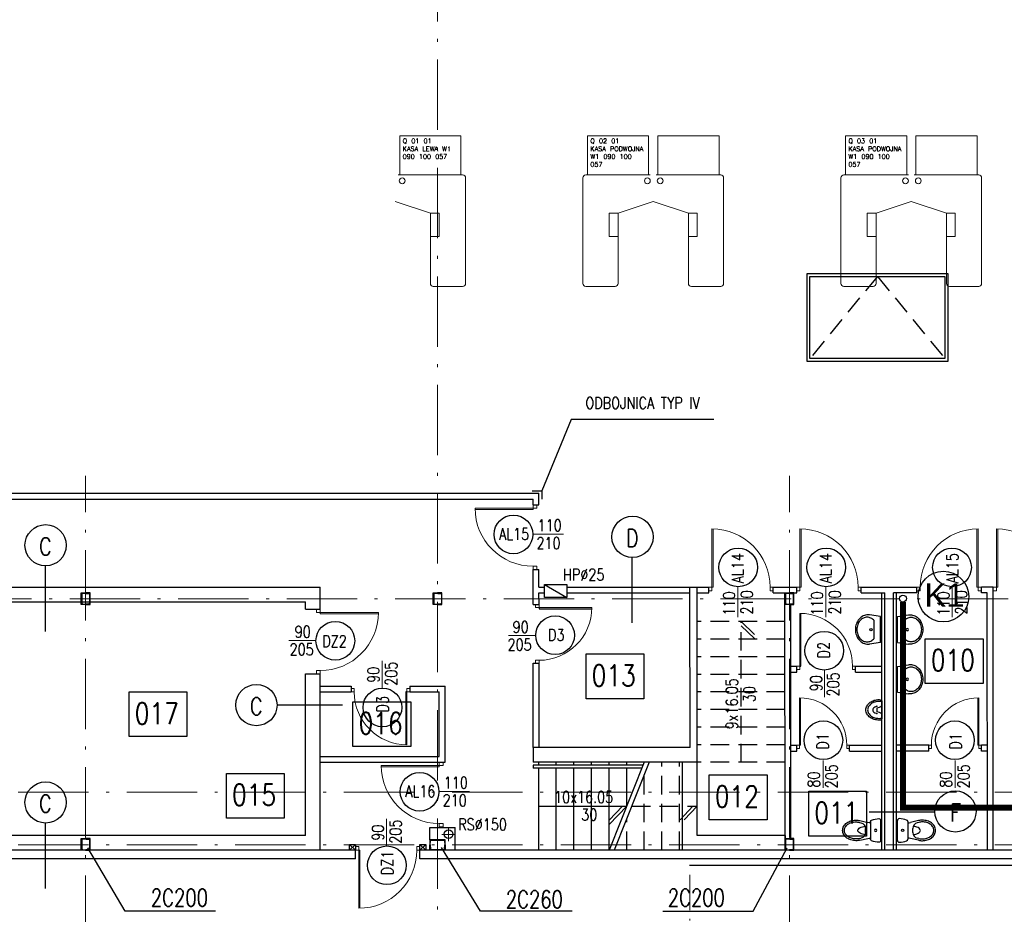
# Model space of a CAD drawing. Extents: x 153948 to 285449, y -89387 to -60195.
# Tile 24 of 108: x 251608 to 253287, y -85798 to -84272. Entities that reach past the tile are written whole.
import ezdxf
from ezdxf.enums import TextEntityAlignment as Align

# ---------------------------------------------------------------- set-up
doc = ezdxf.new("R2010")
doc.units = 0
doc.header["$LTSCALE"] = 100
doc.header["$MEASUREMENT"] = 0
doc.header["$PDMODE"] = 1
doc.linetypes.add('ACAD_ISO10W100', pattern=[18.5, 12, -3, 0.5, -3])
doc.linetypes.add('HIDDEN2', pattern=[4.7625, 3.175, -1.5875])
doc.layers.get('0').update_dxf_attribs({"linetype": 'CONTINUOUS'})
doc.layers.get('DEFPOINTS').update_dxf_attribs({"linetype": 'CONTINUOUS'})
for name, color, linetype in [('1', 2, 'CONTINUOUS'), ('_INST OPIS', 7, 'CONTINUOUS'), ('_PROJ KS', 33, 'CONTINUOUS'), ('A-ARM', 2, 'CONTINUOUS'), ('DRZWI', 5, 'CONTINUOUS'), ('K-STA', 2, 'CONTINUOUS'), ('OPIS-POM', 2, 'CONTINUOUS'), ('R-----OP', 2, 'CONTINUOUS'), ('RS Minimasa VBA', 7, 'CONTINUOUS'), ('RYNNY', 2, 'CONTINUOUS'), ('SCHODY', 2, 'CONTINUOUS'), ('SCIANY-GK', 11, 'CONTINUOUS'), ('TEXT', 11, 'CONTINUOUS'), ('WYMIARY', 1, 'CONTINUOUS'), ('ŚWIETLIK', 2, 'CONTINUOUS')]:
    doc.layers.add(name, color=color, linetype=linetype)
for name, color, linetype, lineweight in [('A_Wyposażenie', 252, 'CONTINUOUS', 5), ('ALUMINIUM', 5, 'CONTINUOUS', 13), ('CEGLA', 4, 'CONTINUOUS', 30), ('OSIE', 8, 'ACAD_ISO10W100', 15), ('PANELE', 3, 'CONTINUOUS', 25), ('R140', 7, 'CONTINUOUS', 13)]:
    doc.layers.add(name, color=color, linetype=linetype, lineweight=lineweight)
doc.styles.add('DYBY-NORMALNY-0-8-N', font='ROMANS.SHX', dxfattribs={"width": 0.8})
doc.styles.add('instalacje', font='arial.ttf', dxfattribs={"height": 40})
doc.styles.get("Standard").update_dxf_attribs({"font": 'txt.shx'})
doc.styles.add('STYLE2', font='isocp.shx', dxfattribs={"width": 0.8})
doc.styles.add('TXT3', font='SIMPLEX.SHX', dxfattribs={"width": 0.75, "height": 40})
doc.dimstyles.new('KRESKI_100', dxfattribs={"dimscale": 20, "dimtxt": 2.2, "dimasz": 1.5, "dimexe": 1.5, "dimexo": 1.5, "dimgap": 0.6, "dimtad": 1, "dimdec": 1, "dimrnd": 0.5, "dimdsep": 46, "dimtxsty": 'STYLE2', "dimblk1": 'ARCHTICK', "dimblk2": 'ARCHTICK', "dimsah": 1, "dimcen": 2.5, "dimdle": 1.5, "dimclrd": 10, "dimclre": 10, "dimclrt": 15, "dimadec": 0, "dimazin": 0, "dimtfac": 1, "dimtdec": 1, "dimtmove": 1, "dimatfit": 3, "dimldrblk": 'ARCHTICK', "dimfxl": 1.5, "dimfxlon": 1, "dimtolj": 1, "dimtzin": 0, "dimarcsym": 0})

# ---------------------------------------------------------------- blocks, each defined once
blk = doc.blocks.new('SC260X2')
at = {"layer": '1'}
for points in [[(-13, 9), (-13, 0), (-12.4, 0), (-12.1, 7, -0.401015), (-11.1, 7.9), (11.1, 7.9, -0.401015), (12.1, 7), (12.4, 0), (13, 0), (13, 9)], [(-13, -9), (-13, 0), (-12.4, 0), (-12.1, -7, 0.401015), (-11.1, -7.9), (11.1, -7.9, 0.401015), (12.1, -7), (12.4, 0), (13, 0), (13, -9)]]:
    blk.add_lwpolyline(points, format="xyb", close=True, dxfattribs=at)
blk = doc.blocks.new('SC200X2')
at = {"layer": '1'}
for points in [[(-10, 7.5), (-10, 0), (-9.7, 0, 0.391021), (-9.1, 0.6), (-8.7, 5.6, -0.391021), (-7.6, 6.6), (7.6, 6.6, -0.391021), (8.7, 5.6), (9.1, 0.6, 0.391021), (9.7, 0), (10, 0), (10, 7.5)], [(-10, -7.5), (-10, 0), (-9.7, 0, -0.391021), (-9.1, -0.6), (-8.7, -5.6, 0.391021), (-7.6, -6.6), (7.6, -6.6, 0.391021), (8.7, -5.6), (9.1, -0.6, -0.391021), (9.7, 0), (10, 0), (10, -7.5)]]:
    blk.add_lwpolyline(points, format="xyb", close=True, dxfattribs=at)
blk = doc.blocks.new('D110')
at = {"layer": 'ALUMINIUM'}
for p, q in [((0, 0), (5.5, 0)), ((0, 0), (0, -6.6)), ((5.5, -6.6), (5.5, 0)), ((104.5, 0), (104.5, -6.6)), ((104.5, 0), (110, 0)), ((110, 0), (110, -6.6)), ((0, -6.6), (5.5, -6.6)), ((104.5, -6.6), (102.3, -6.6)), ((102.3, -6.6), (102.3, -105.5)), ((104.5, -6.6), (110, -6.6)), ((104.5, -6.6), (104.5, -105.6))]:
    blk.add_line(p, q, dxfattribs=at)
blk.add_arc((104.5, -6.6), 99, 180, 270, dxfattribs=at)
blk = doc.blocks.new('D100')
at = {"layer": 'ALUMINIUM'}
for p, q in [((0, 0), (0, -6)), ((0, 0), (5, 0)), ((5, -6), (5, 0)), ((95, 0), (100, 0)), ((95, 0), (95, -6)), ((100, 0), (100, -6)), ((0, -6), (5, -6)), ((95, -6), (100, -6))]:
    blk.add_line(p, q, dxfattribs=at)
at = {"layer": 'ALUMINIUM', "lineweight": 9}
blk.add_line((95, -6), (95, -96), dxfattribs=at)
blk.add_arc((95, -6), 90, 180, 270, dxfattribs=at)
at = {"layer": 'DEFPOINTS'}
for p, q in [((93, -6), (93, -95.9)), ((95, -6), (93, -6))]:
    blk.add_line(p, q, dxfattribs=at)
blk = doc.blocks.new('D90')
at = {"layer": 'ALUMINIUM'}
for p, q in [((-4.5, 0), (0, 0)), ((0, 0), (0, -5.4)), ((-90, 0), (-90, -5.4)), ((-90, 0), (-85.5, 0)), ((-90, -5.4), (-85.5, -5.4)), ((-85.5, -5.4), (-85.5, 0)), ((-6.3, -5.4), (-6.3, -86.4)), ((-4.5, -5.4), (-6.3, -5.4)), ((-4.5, 0), (-4.5, -5.4)), ((-4.5, -5.4), (-4.5, -86.4)), ((-4.5, -5.4), (0, -5.4))]:
    blk.add_line(p, q, dxfattribs=at)
blk.add_arc((-4.5, -5.4), 81, 180, 270, dxfattribs=at)
blk = doc.blocks.new('IREK-B09X0507')
at = {"layer": 'A-ARM'}
for p, q in [((-16.7, 35.7), (-13.5, 21.9)), ((-13.8, 36.4), (-13.2, 33.7)), ((13.8, 36.4), (13.2, 33.7)), ((16.7, 35.7), (13.5, 21.9)), ((-15, 17.5), (15, 17.5)), ((3.4, 26), (-3.4, 26)), ((17.1, 0), (-17.1, 0))]:
    blk.add_line(p, q, dxfattribs=at)
for points in [[(17.5, 42.5, 0.072039), (16.3, 50.8, 0.083339), (12.9, 57.8, 0.106661), (7.1, 63.1, 0.132138), (0, 65, 0.132138), (-7.1, 63.1, 0.106661), (-12.9, 57.8, 0.083339), (-16.3, 50.8, 0.072039), (-17.5, 42.5, 0.05824), (-16.7, 35.7, 0.083339)], [(14.5, 42.5, 0.072039), (13.4, 50, 0.083339), (10.5, 56, 0.106661), (5.6, 60.5, 0.132138), (0, 62, 0.132138), (-5.6, 60.5, 0.106661), (-10.5, 56, 0.083339), (-13.4, 50, 0.072039), (-14.5, 42.5, 0.05824), (-13.8, 36.4, 0.05824)], [(6.8, 26.6, 0.047502), (6.3, 31.2, 0.067446), (4.8, 35.2, 0.105232), (2.3, 38.2, 0.168531), (0, 39, 0.168531), (-2.3, 38.2, 0.105232), (-4.8, 35.2, 0.067446), (-6.3, 31.2, 0.047502), (-6.8, 26.6, 0.053598)], [(13.8, 36.4, 0.05824), (14.5, 42.5, 0.05824)], [(16.7, 35.7, 0.05824), (17.5, 42.5, 0.072039)]]:
    blk.add_lwpolyline(points, format="xyb", dxfattribs=at)
blk.add_circle((0, 8.8), 1.96, dxfattribs=at)
for centre, radius, start, end in [((-3.4, 36), 10, 193.0047, 270), ((3.4, 36), 10, 270, 346.9953), ((-15, 14.5), 3, 90, 159.6583), ((-33, 17.4), 20, 0.3283, 13.0047), ((33, 17.4), 20, 166.9953, 179.6717), ((15, 14.5), 3, 20.3417, 90), ((16.9, 2.7), 37, 159.6583, 179.4624), ((-17.1, 3), 3, 179.4624, 270), ((17.1, 3), 3, 270, 0.5376), ((-16.9, 2.7), 37, 0.5376, 20.3417)]:
    blk.add_arc(centre, radius, start, end, dxfattribs=at)
blk = doc.blocks.new('PISUAR')
at = {"layer": 'A-ARM'}
blk.add_line((-8.5, 3.4), (-8.5, -3.4), dxfattribs=at)
for points in [[(-0.3, -16.7, -0.090303), (-4.6, -17.5, -0.072039), (-13, -16.3, -0.083339), (-19.9, -12.9, -0.106661), (-25.2, -7.1, -0.132138), (-27.1, 0, -0.132138), (-25.2, 7.1, -0.106661), (-19.9, 12.9, -0.083339), (-13, 16.3, -0.072039), (-4.6, 17.5, -0.099358), (-0.7, 16.7), (0, 15), (0, -15), (-0.3, -16.7)], [(-4.6, 14.5, 0.072039), (-12.1, 13.4, 0.083339), (-18.1, 10.5, 0.106661), (-22.6, 5.6, 0.132138), (-24.1, 0, 0.132138), (-22.6, -5.6, 0.106661), (-18.1, -10.5, 0.083339), (-12.1, -13.4, 0.072039), (-4.6, -14.5, 0.043825), (0, -14.1, 0.043825)], [(-9.1, 6.8, 0.145603), (-7.7, 6.2, 0.067446), (-11.7, 4.7, 0.105232), (-14.7, 2.2, 0.168531), (-15.5, -0.1, 0.168531), (-14.7, -2.5, 0.105232), (-11.7, -5, 0.067446), (-7.7, -6.4, 0.154055), (-9.1, -6.8, 0.09436)], [(0, 14.1, 0.043825), (-4.6, 14.5)]]:
    blk.add_lwpolyline(points, format="xyb", dxfattribs=at)
for centre, start, end in [((-10.4, 19), 277.1472, 311.5496), ((-10.4, -19), 48.4504, 82.8528)]:
    blk.add_arc(centre, 15.7, start, end, dxfattribs=at)
blk = doc.blocks.new('IREK-B09X0204')
at = {"layer": 'A-ARM'}
for p, q in [((-22, 0), (-24.8, 18.8)), ((22, 0), (24.8, 18.8)), ((-22, 0), (22, 0)), ((-15.3, 11), (15.3, 11))]:
    blk.add_line(p, q, dxfattribs=at)
for points in [[(24.8, 18.8, 0.037015), (25, 21.5, 0.112687), (23.2, 29.6, 0.103282), (17.7, 36.7, 0.092276), (9.7, 41.3, 0.085761), (0, 43, 0.085761), (-9.7, 41.3, 0.092276), (-17.7, 36.7, 0.103282), (-23.2, 29.6, 0.112687), (-25, 21.5, 0.112687)], [(15.3, 11, 0.099658), (19.6, 16.7, 0.112687), (21, 23, 0.112687), (19.6, 29.3, 0.103282), (15.1, 35.2, 0.092276), (8.4, 39.1, 0.085761), (0, 40.5, 0.085761), (-8.4, 39.1, 0.092276), (-15.1, 35.2, 0.103282), (-19.6, 29.3, 0.112687), (-21, 23, 0.112687)], [(-25, 21.5, 0.037015), (-24.8, 18.8, 0.103282)], [(-21, 23, 0.112687), (-19.6, 16.7, 0.099658), (-15.3, 11, 0.092276)]]:
    blk.add_lwpolyline(points, format="xyb", dxfattribs=at)
blk.add_circle((0, 16.5), 2, dxfattribs=at)
blk = doc.blocks.new('_ARCHTICK')
at = {"color": 0, "linetype": 'ByBlock', "const_width": 0.15}
blk.add_lwpolyline([(-0.5, -0.5), (0.5, 0.5)], dxfattribs=at)
blk = doc.blocks.new('*D20')
at = {"layer": 'DEFPOINTS', "color": 0, "ltscale": 0.1, "transparency": 16777216}
for p in [(248692.9, -85703), (260307.9, -85703), (260307.9, -86729)]:
    blk.add_point(p, dxfattribs=at)
at = {"layer": 'WYMIARY', "color": 10, "lineweight": -2, "ltscale": 0.1, "transparency": 16777216}
for p, q in [((248692.9, -86699), (248692.9, -86759)), ((260307.9, -86699), (260307.9, -86759)), ((248662.9, -86729), (260337.9, -86729))]:
    blk.add_line(p, q, dxfattribs=at)
at = {"layer": 'WYMIARY', "color": 10, "lineweight": -2, "ltscale": 0.1, "transparency": 16777216, "xscale": 30, "yscale": 30, "zscale": 30, "rotation": 180}
blk.add_blockref('_ARCHTICK', (248692.9, -86729), dxfattribs=at)
at = {"layer": 'WYMIARY', "color": 10, "lineweight": -2, "ltscale": 0.1, "transparency": 16777216, "xscale": 30, "yscale": 30, "zscale": 30}
blk.add_blockref('_ARCHTICK', (260307.9, -86729), dxfattribs=at)
at = {"layer": 'WYMIARY', "color": 15, "ltscale": 0.1, "transparency": 16777216, "insert": (254500.4, -86695), "char_height": 44, "attachment_point": 5, "style": 'STYLE2'}
blk.add_mtext('\\A1;11615', dxfattribs=at)
blk = doc.blocks.new('*D21')
at = {"layer": 'DEFPOINTS', "color": 0, "ltscale": 0.1, "transparency": 16777216}
for p in [(248692.9, -85703), (252750.4, -86569), (252750.4, -86649)]:
    blk.add_point(p, dxfattribs=at)
at = {"layer": 'WYMIARY', "color": 10, "lineweight": -2, "ltscale": 0.1, "transparency": 16777216}
for p, q in [((248692.9, -86619), (248692.9, -86679)), ((252750.4, -86619), (252750.4, -86679)), ((248662.9, -86649), (252780.4, -86649))]:
    blk.add_line(p, q, dxfattribs=at)
at = {"layer": 'WYMIARY', "color": 10, "lineweight": -2, "ltscale": 0.1, "transparency": 16777216, "xscale": 30, "yscale": 30, "zscale": 30, "rotation": 180}
blk.add_blockref('_ARCHTICK', (248692.9, -86649), dxfattribs=at)
at = {"layer": 'WYMIARY', "color": 10, "lineweight": -2, "ltscale": 0.1, "transparency": 16777216, "xscale": 30, "yscale": 30, "zscale": 30}
blk.add_blockref('_ARCHTICK', (252750.4, -86649), dxfattribs=at)
at = {"layer": 'WYMIARY', "color": 15, "ltscale": 0.1, "transparency": 16777216, "insert": (250721.7, -86615), "char_height": 44, "attachment_point": 5, "style": 'STYLE2'}
blk.add_mtext('\\A1;4057.5', dxfattribs=at)
blk = doc.blocks.new('*D36')
at = {"layer": 'DEFPOINTS', "color": 0, "ltscale": 0.1, "transparency": 16777216}
for p in [(251560.4, -85703), (252180.4, -86489), (252180.4, -86569)]:
    blk.add_point(p, dxfattribs=at)
at = {"layer": 'WYMIARY', "color": 10, "lineweight": -2, "ltscale": 0.1, "transparency": 16777216}
for p, q in [((251560.4, -86539), (251560.4, -86599)), ((252180.4, -86539), (252180.4, -86599)), ((251530.4, -86569), (252210.4, -86569))]:
    blk.add_line(p, q, dxfattribs=at)
at = {"layer": 'WYMIARY', "color": 10, "lineweight": -2, "ltscale": 0.1, "transparency": 16777216, "xscale": 30, "yscale": 30, "zscale": 30, "rotation": 180}
blk.add_blockref('_ARCHTICK', (251560.4, -86569), dxfattribs=at)
at = {"layer": 'WYMIARY', "color": 10, "lineweight": -2, "ltscale": 0.1, "transparency": 16777216, "xscale": 30, "yscale": 30, "zscale": 30}
blk.add_blockref('_ARCHTICK', (252180.4, -86569), dxfattribs=at)
at = {"layer": 'WYMIARY', "color": 15, "ltscale": 0.1, "transparency": 16777216, "insert": (251870.4, -86535), "char_height": 44, "attachment_point": 5, "style": 'STYLE2'}
blk.add_mtext('\\A1;620', dxfattribs=at)

msp = doc.modelspace()

# ---------------------------------------------------------------- linework, layer by layer
at = {"layer": '_INST OPIS', "ltscale": 0.1}
msp.add_circle((253182.88, -85255.92), 43.18, dxfattribs=at)
at = {"layer": '_PROJ KS', "ltscale": 0.1, "const_width": 10}
msp.add_lwpolyline([(257855.09, -85615.96), (253113.93, -85615.96), (253113.93, -85265.07)], dxfattribs=at)
at = {"layer": '_PROJ KS', "ltscale": 0.1}
msp.add_circle((253113.93, -85259.19), 5.88, dxfattribs=at)
at = {"layer": 'A-ARM'}
msp.add_line((252502.75, -85235.05), (252541.07, -85257.55), dxfattribs=at)
msp.add_lwpolyline([(252502.75, -85257.55), (252502.75, -85235.05), (252541.07, -85235.05), (252541.07, -85257.55)], close=True, dxfattribs=at)
at = {"layer": 'A_Wyposażenie'}
for p, q in [((252253.2, -84536.55), (252363.2, -84536.55)), ((252253.2, -84536.55), (252363.2, -84536.55)), ((252368.2, -84541.55), (252368.2, -84721.55)), ((252568.2, -84541.55), (252568.2, -84721.55)), ((252568.2, -84541.55), (252568.2, -84721.55)), ((252683.2, -84536.55), (252573.2, -84536.55)), ((252683.2, -84536.55), (252573.2, -84536.55)), ((252693.2, -84536.55), (252803.2, -84536.55)), ((252693.2, -84536.55), (252803.2, -84536.55)), ((252808.2, -84541.55), (252808.2, -84721.55)), ((253008.2, -84541.55), (253008.2, -84721.55)), ((253008.2, -84541.55), (253008.2, -84721.55)), ((253123.2, -84536.55), (253013.2, -84536.55)), ((253123.2, -84536.55), (253013.2, -84536.55)), ((253133.2, -84536.55), (253243.2, -84536.55)), ((253133.2, -84536.55), (253243.2, -84536.55)), ((253248.2, -84541.55), (253248.2, -84721.55)), ((252308.2, -84601.55), (252248.2, -84581.55)), ((252308.2, -84601.55), (252248.2, -84581.55)), ((252628.2, -84601.55), (252688.2, -84581.55)), ((252628.2, -84601.55), (252688.2, -84581.55)), ((252748.2, -84601.55), (252688.2, -84581.55)), ((252748.2, -84601.55), (252688.2, -84581.55)), ((253068.2, -84601.55), (253128.2, -84581.55)), ((253068.2, -84601.55), (253128.2, -84581.55)), ((253188.2, -84601.55), (253128.2, -84581.55)), ((253188.2, -84601.55), (253128.2, -84581.55)), ((252308.2, -84601.55), (252323.2, -84601.55)), ((252308.2, -84721.55), (252308.2, -84601.55)), ((252308.2, -84601.55), (252323.2, -84601.55)), ((252308.2, -84721.55), (252308.2, -84601.55)), ((252323.2, -84601.55), (252323.2, -84641.55)), ((252323.2, -84601.55), (252323.2, -84641.55)), ((252613.2, -84601.55), (252613.2, -84641.55)), ((252628.2, -84601.55), (252613.2, -84601.55)), ((252613.2, -84601.55), (252613.2, -84641.55)), ((252628.2, -84601.55), (252613.2, -84601.55)), ((252628.2, -84721.55), (252628.2, -84601.55)), ((252628.2, -84721.55), (252628.2, -84601.55)), ((252748.2, -84601.55), (252763.2, -84601.55)), ((252748.2, -84721.55), (252748.2, -84601.55)), ((252748.2, -84601.55), (252763.2, -84601.55)), ((252748.2, -84721.55), (252748.2, -84601.55)), ((252763.2, -84601.55), (252763.2, -84641.55)), ((252763.2, -84601.55), (252763.2, -84641.55)), ((253053.2, -84601.55), (253053.2, -84641.55)), ((253068.2, -84601.55), (253053.2, -84601.55)), ((253053.2, -84601.55), (253053.2, -84641.55)), ((253068.2, -84601.55), (253053.2, -84601.55)), ((253068.2, -84721.55), (253068.2, -84601.55)), ((253068.2, -84721.55), (253068.2, -84601.55)), ((253188.2, -84601.55), (253203.2, -84601.55)), ((253188.2, -84721.55), (253188.2, -84601.55)), ((253188.2, -84601.55), (253203.2, -84601.55)), ((253188.2, -84721.55), (253188.2, -84601.55)), ((253203.2, -84601.55), (253203.2, -84641.55)), ((253203.2, -84601.55), (253203.2, -84641.55)), ((252308.2, -84641.55), (252323.2, -84641.55)), ((252308.2, -84641.55), (252323.2, -84641.55)), ((252628.2, -84641.55), (252613.2, -84641.55)), ((252628.2, -84641.55), (252613.2, -84641.55)), ((252748.2, -84641.55), (252763.2, -84641.55)), ((252748.2, -84641.55), (252763.2, -84641.55)), ((253068.2, -84641.55), (253053.2, -84641.55)), ((253068.2, -84641.55), (253053.2, -84641.55)), ((253188.2, -84641.55), (253203.2, -84641.55)), ((253188.2, -84641.55), (253203.2, -84641.55)), ((252363.2, -84726.55), (252313.2, -84726.55)), ((252363.2, -84726.55), (252313.2, -84726.55)), ((252573.2, -84726.55), (252623.2, -84726.55)), ((252573.2, -84726.55), (252623.2, -84726.55)), ((252803.2, -84726.55), (252753.2, -84726.55)), ((252803.2, -84726.55), (252753.2, -84726.55)), ((253013.2, -84726.55), (253063.2, -84726.55)), ((253013.2, -84726.55), (253063.2, -84726.55)), ((253243.2, -84726.55), (253193.2, -84726.55)), ((253243.2, -84726.55), (253193.2, -84726.55))]:
    msp.add_line(p, q, dxfattribs=at)
for centre in [(252260.14, -84546.55), (252260.14, -84546.55), (252678.2, -84546.55), (252678.2, -84546.55), (252700.14, -84546.55), (252700.14, -84546.55), (253118.2, -84546.55), (253118.2, -84546.55), (253140.14, -84546.55), (253140.14, -84546.55)]:
    msp.add_circle(centre, 5, dxfattribs=at)
for centre, start, end in [((252363.2, -84541.55), 0, 90), ((252363.2, -84541.55), 0, 90), ((252573.2, -84541.55), 90, 180), ((252573.2, -84541.55), 90, 180), ((252803.2, -84541.55), 0, 90), ((252803.2, -84541.55), 0, 90), ((253013.2, -84541.55), 90, 180), ((253013.2, -84541.55), 90, 180), ((253243.2, -84541.55), 0, 90), ((253243.2, -84541.55), 0, 90), ((252313.2, -84721.55), 180, 270), ((252313.2, -84721.55), 180, 270), ((252363.2, -84721.55), 270, 0), ((252363.2, -84721.55), 270, 0), ((252573.2, -84721.55), 180, 270), ((252573.2, -84721.55), 180, 270), ((252623.2, -84721.55), 270, 0), ((252623.2, -84721.55), 270, 0), ((252753.2, -84721.55), 180, 270), ((252753.2, -84721.55), 180, 270), ((252803.2, -84721.55), 270, 0), ((252803.2, -84721.55), 270, 0), ((253013.2, -84721.55), 180, 270), ((253013.2, -84721.55), 180, 270), ((253063.2, -84721.55), 270, 0), ((253063.2, -84721.55), 270, 0), ((253193.2, -84721.55), 180, 270), ((253193.2, -84721.55), 180, 270), ((253243.2, -84721.55), 270, 0), ((253243.2, -84721.55), 270, 0)]:
    msp.add_arc(centre, 5, start, end, dxfattribs=at)
at = {"layer": 'CEGLA', "ltscale": 0.1}
for p, q in [((251415.4, -85239.55), (252120.4, -85239.55)), ((252120.4, -85277.55), (252120.4, -85239.55)), ((252750.9, -85513.55), (252750.82, -85239.55)), ((252750.82, -85239.55), (252762.82, -85239.55)), ((252762.9, -85513.55), (252762.82, -85239.55)), ((251590.4, -85264.55), (252095.4, -85264.55)), ((252095.4, -85277.55), (252095.4, -85264.55)), ((252095.4, -85277.55), (252120.4, -85277.55)), ((252095.4, -85663.55), (252095.4, -85387.55)), ((252095.4, -85387.55), (252120.4, -85387.55)), ((252120.4, -85688.55), (252120.4, -85387.55)), ((252483.45, -85513.55), (252483.45, -85538.55)), ((252762.9, -85663.55), (252762.9, -85513.55)), ((252737.9, -85688.55), (252737.9, -85538.55)), ((252912.9, -85663.55), (252912.9, -85688.55))]:
    msp.add_line(p, q, dxfattribs=at)
at = {"layer": 'CEGLA', "ltscale": 0.5}
for p, q in [((252750.9, -85513.55), (252483.45, -85513.55)), ((252737.9, -85538.55), (252483.45, -85538.55)), ((252095.4, -85663.55), (251590.4, -85663.55)), ((252912.9, -85663.55), (252762.9, -85663.55))]:
    msp.add_line(p, q, dxfattribs=at)
at = {"layer": 'K-STA', "color": 7}
for p, q in [((252482.03, -85075.26), (252498.11, -85075.26)), ((252498.11, -85075.26), (252498.11, -85089.83)), ((252750.22, -85714.18), (254636.82, -85714.18))]:
    msp.add_line(p, q, dxfattribs=at)
at = {"layer": 'K-STA', "ltscale": 0.1}
for p, q in [((252170.4, -85678.55), (252180.4, -85688.55)), ((252170.4, -85688.55), (252180.4, -85678.55)), ((252290.43, -85688.59), (252300.43, -85678.59)), ((252290.43, -85678.59), (252300.43, -85688.59))]:
    msp.add_line(p, q, dxfattribs=at)
at = {"layer": 'K-STA'}
for points in [[(252170.4, -85678.55), (252180.4, -85678.55), (252180.4, -85688.55), (252170.4, -85688.55)], [(252290.43, -85678.59), (252300.43, -85678.59), (252300.43, -85688.59), (252290.43, -85688.59)]]:
    msp.add_lwpolyline(points, close=True, dxfattribs=at)
at = {"layer": 'OPIS-POM'}
for points in [[(253151.92, -85327.65), (253250.59, -85327.65), (253250.59, -85403.97), (253151.92, -85403.97)], [(252573.55, -85353.67), (252672.22, -85353.67), (252672.22, -85429.99), (252573.55, -85429.99)], [(251794.49, -85418.44), (251893.16, -85418.44), (251893.16, -85494.75), (251794.49, -85494.75)], [(252176.08, -85435.19), (252274.74, -85435.19), (252274.74, -85511.51), (252176.08, -85511.51)], [(251960.4, -85557.38), (252059.07, -85557.38), (252059.07, -85633.69), (251960.4, -85633.69)], [(252783.56, -85560.18), (252882.23, -85560.18), (252882.23, -85636.49), (252783.56, -85636.49)], [(252953.23, -85587.97), (253051.9, -85587.97), (253051.9, -85664.29), (252953.23, -85664.29)]]:
    msp.add_lwpolyline(points, close=True, dxfattribs=at)
at = {"layer": 'OSIE', "ltscale": 0.1}
for p, q in [((252320.4, -86679.55), (252320.4, -72442.49)), ((251720.4, -86036.78), (251720.4, -85049.97)), ((252920.4, -86036.78), (252920.4, -85049.97)), ((248363.17, -85259.55), (263229.19, -85259.55)), ((247720.4, -85589.55), (263229.19, -85589.55)), ((252339.26, -85672.89), (252339.26, -85650.09)), ((252327.87, -85661.49), (252350.66, -85661.49)), ((247720.4, -85679.55), (263229.19, -85679.55))]:
    msp.add_line(p, q, dxfattribs=at)
at = {"layer": 'OSIE', "ltscale": 0.05}
msp.add_line((252750.4, -85730.8), (252750.4, -86301.85), dxfattribs=at)
at = {"layer": 'PANELE', "ltscale": 0.5}
for p, q in [((252180.4, -85688.55), (251560.4, -85688.55)), ((255195.4, -85688.55), (252290.4, -85688.55)), ((252180.4, -85703.05), (251560.4, -85703.05)), ((255195.4, -85703.05), (252290.4, -85703.05))]:
    msp.add_line(p, q, dxfattribs=at)
at = {"layer": 'PANELE', "ltscale": 0.1}
for p, q in [((252180.4, -85703.05), (252180.4, -85688.55)), ((252290.4, -85703.05), (252290.4, -85688.55))]:
    msp.add_line(p, q, dxfattribs=at)
at = {"layer": 'R-----OP'}
for p, q in [((252548.22, -84953.54), (252498.11, -85075.26)), ((252791.62, -84953.54), (252548.22, -84953.54)), ((251651.72, -85315.21), (251651.72, -85203.47)), ((252652.49, -85300.87), (252652.49, -85189.14)), ((252158.5, -85441.34), (252046.77, -85441.34)), ((253056.51, -85622.8), (253168.25, -85622.8)), ((253242.37, -85617.2), (253354.1, -85617.2)), ((251651.72, -85753.94), (251651.72, -85642.2))]:
    msp.add_line(p, q, dxfattribs=at)
at = {"layer": 'R-----OP', "lineweight": 13}
for points in [[(252482.28, -85149.28), (252534.92, -85149.28)], [(252832.58, -85238.43), (252832.58, -85291.08)], [(252982.62, -85238.43), (252982.62, -85291.08)], [(253198.1, -85238.43), (253198.1, -85291.08)], [(252113.72, -85330.79), (252066.87, -85330.79)], [(252488.52, -85322.29), (252441.67, -85322.29)], [(252226.06, -85412.51), (252226.06, -85365.66)], [(252980.18, -85380.59), (252980.18, -85427.44)], [(252977.81, -85535.48), (252977.81, -85582.33)], [(253203, -85535.48), (253203, -85582.33)], [(252322.27, -85588.28), (252374.91, -85588.28)], [(252233.65, -85681.86), (252233.65, -85635.01)]]:
    msp.add_lwpolyline(points, dxfattribs=at)
at = {"layer": 'R-----OP'}
for centre, radius in [((252449.84, -85149.76), 33), ((252652.88, -85153.96), 35.19), ((251652.11, -85168.29), 35.19), ((252833.05, -85206), 33), ((252983.1, -85206), 33), ((253197.62, -85206), 33), ((252146.15, -85331.27), 33), ((252520.96, -85321.82), 33), ((252979.7, -85348.15), 33), ((252011.59, -85440.95), 35.19), ((252226.54, -85444.95), 33), ((252978.28, -85500.97), 33), ((253202.52, -85500.97), 33), ((252289.83, -85588.76), 33), ((251652.11, -85607.03), 35.19), ((253203.43, -85622.41), 35.19), ((252234.13, -85714.3), 33)]:
    msp.add_circle(centre, radius, dxfattribs=at)
at = {"layer": 'R140'}
for points in [[(252256, -84536.55), (252360.4, -84536.55), (252360.4, -84469.55), (252256, -84469.55)], [(252576, -84536.55), (252680.4, -84536.55), (252680.4, -84469.55), (252576, -84469.55)], [(252696, -84536.55), (252800.4, -84536.55), (252800.4, -84469.55), (252696, -84469.55)], [(253016, -84536.55), (253120.4, -84536.55), (253120.4, -84469.55), (253016, -84469.55)], [(253136, -84536.55), (253240.4, -84536.55), (253240.4, -84469.55), (253136, -84469.55)]]:
    msp.add_lwpolyline(points, close=True, dxfattribs=at)
at = {"layer": 'RYNNY', "ltscale": 0.1}
msp.add_circle((252339.26, -85661.13), 7.5, dxfattribs=at)
at = {"layer": 'SCHODY', "linetype": 'HIDDEN2', "ltscale": 0.1}
for p, q in [((252912.9, -85298.55), (252762.9, -85298.55)), ((252837.9, -85298.55), (252869.12, -85328.55)), ((252837.9, -85538.55), (252837.9, -85298.55)), ((252837.9, -85305.48), (252861.91, -85328.55)), ((252912.9, -85328.55), (252762.9, -85328.55)), ((252912.9, -85358.55), (252762.9, -85358.55)), ((252912.9, -85388.55), (252762.9, -85388.55)), ((252912.9, -85418.55), (252762.9, -85418.55)), ((252912.9, -85448.55), (252762.9, -85448.55)), ((252912.9, -85478.55), (252762.9, -85478.55)), ((252912.9, -85508.55), (252762.9, -85508.55)), ((252702.9, -85688.55), (252702.9, -85538.55)), ((252732.9, -85688.55), (252732.9, -85538.55)), ((252912.9, -85538.55), (252732.9, -85538.55)), ((252672.9, -85688.55), (252672.9, -85560.09)), ((252651.52, -85613.55), (252762.9, -85613.55)), ((252762.9, -85613.55), (252732.9, -85644.77)), ((252755.97, -85613.55), (252732.9, -85637.55)), ((252642.9, -85688.55), (252642.9, -85635.09))]:
    msp.add_line(p, q, dxfattribs=at)
at = {"layer": 'SCHODY', "ltscale": 0.1}
for p, q in [((252492.9, -85543.55), (252492.9, -85538.55)), ((252522.9, -85543.55), (252522.9, -85538.55)), ((252552.9, -85543.55), (252552.9, -85538.55)), ((252582.9, -85543.55), (252582.9, -85538.55)), ((252672.9, -85538.55), (252612.9, -85688.55)), ((252612.9, -85543.55), (252612.9, -85538.55)), ((252681.52, -85538.55), (252621.52, -85688.55)), ((252642.9, -85543.55), (252642.9, -85538.55)), ((252483.45, -85543.55), (252483.45, -85548.55)), ((252492.9, -85688.55), (252492.9, -85548.55)), ((252522.9, -85688.55), (252522.9, -85548.55)), ((252552.9, -85688.55), (252552.9, -85548.55)), ((252582.9, -85688.55), (252582.9, -85548.55)), ((252612.9, -85688.55), (252612.9, -85548.55)), ((252642.9, -85613.55), (252642.9, -85548.55)), ((252492.9, -85613.55), (252642.9, -85613.55)), ((252642.9, -85613.55), (252612.9, -85644.77)), ((252635.97, -85613.55), (252612.9, -85637.55))]:
    msp.add_line(p, q, dxfattribs=at)
at = {"layer": 'SCHODY', "ltscale": 0.5}
for p, q in [((252670.9, -85543.55), (252483.45, -85543.55)), ((252668.9, -85548.55), (252483.45, -85548.55))]:
    msp.add_line(p, q, dxfattribs=at)
at = {"layer": 'SCIANY-GK', "ltscale": 0.1}
for p, q in [((248722.4, -85079.55), (252493.33, -85079.55)), ((252493.34, -85099.55), (252493.33, -85079.55)), ((248722.4, -85089.55), (252483.38, -85089.55)), ((252483.38, -85099.55), (252483.38, -85089.55)), ((252483.38, -85099.55), (252493.34, -85099.55)), ((252483.34, -85209.55), (252493.34, -85209.55)), ((252483.36, -85239.55), (252483.34, -85209.55)), ((252493.32, -85239.55), (252493.3, -85209.55)), ((252483.41, -85269.55), (252483.36, -85239.55)), ((252493.32, -85239.55), (252502.75, -85239.55)), ((252493.36, -85249.55), (252502.75, -85249.55)), ((252493.41, -85269.55), (252493.36, -85249.55)), ((252541.07, -85239.55), (252750.82, -85239.55)), ((252541.07, -85249.55), (252750.82, -85249.55)), ((252762.82, -85239.55), (252782.82, -85239.55)), ((252762.82, -85249.55), (252782.82, -85249.55)), ((252782.82, -85249.55), (252782.82, -85239.55)), ((252892.82, -85249.55), (252892.82, -85239.55)), ((252892.82, -85239.55), (252932.86, -85239.55)), ((252892.82, -85249.55), (252912.86, -85249.55)), ((252912.9, -85668.55), (252912.86, -85249.55)), ((252927.86, -85249.55), (252932.86, -85249.55)), ((252932.86, -85249.55), (252932.86, -85239.55)), ((253042.86, -85249.55), (253042.86, -85239.55)), ((253042.86, -85239.55), (253137.86, -85239.55)), ((253042.86, -85249.55), (253082.86, -85249.55)), ((253077.9, -85688.55), (253077.86, -85249.55)), ((253082.9, -85688.55), (253082.86, -85249.55)), ((253137.86, -85249.55), (253097.86, -85249.55)), ((253097.9, -85688.55), (253097.86, -85249.55)), ((253102.9, -85688.55), (253102.86, -85249.55)), ((253137.86, -85249.55), (253137.86, -85239.55)), ((253267.86, -85239.55), (253247.86, -85239.55)), ((253247.86, -85249.55), (253247.86, -85239.55)), ((253257.86, -85249.55), (253247.86, -85249.55)), ((253257.9, -85688.55), (253257.86, -85249.55)), ((253267.9, -85688.55), (253267.86, -85239.55)), ((252483.41, -85269.55), (252493.41, -85269.55)), ((252922.9, -85668.55), (252922.9, -85269.55)), ((252483.45, -85513.55), (252483.42, -85369.55)), ((252483.42, -85369.55), (252493.42, -85369.55)), ((252493.45, -85513.55), (252493.42, -85369.55)), ((252922.9, -85374.55), (252932.9, -85374.55)), ((252922.9, -85384.55), (252932.9, -85384.55)), ((252932.9, -85384.55), (252932.9, -85374.55)), ((253032.9, -85384.55), (253032.9, -85374.55)), ((253032.9, -85374.55), (253077.9, -85374.55)), ((253032.9, -85384.55), (253077.9, -85384.55)), ((252120.4, -85408.55), (252173.34, -85408.55)), ((252120.4, -85418.55), (252173.34, -85418.55)), ((252173.34, -85408.56), (252173.34, -85418.56)), ((252273.34, -85408.55), (252333.32, -85408.55)), ((252273.34, -85408.56), (252273.34, -85418.56)), ((252273.34, -85418.55), (252323.36, -85418.55)), ((252323.38, -85528.55), (252323.36, -85418.55)), ((252333.34, -85538.55), (252333.32, -85408.55)), ((252922.9, -85509.55), (252932.9, -85509.55)), ((252922.9, -85519.55), (252932.9, -85519.55)), ((252932.9, -85519.55), (252932.9, -85509.55)), ((253022.9, -85509.55), (253077.9, -85509.55)), ((253022.9, -85519.55), (253022.9, -85509.55)), ((253022.9, -85519.55), (253077.9, -85519.55)), ((253157.9, -85509.55), (253102.9, -85509.55)), ((253157.9, -85519.55), (253102.9, -85519.55)), ((253157.9, -85519.55), (253157.9, -85509.55)), ((253247.9, -85519.55), (253247.9, -85509.55)), ((253257.9, -85509.55), (253247.9, -85509.55)), ((253257.9, -85519.55), (253247.9, -85519.55)), ((252120.4, -85528.55), (252323.4, -85528.55)), ((252120.4, -85538.55), (252333.34, -85538.55)), ((252323.37, -85538.55), (252333.33, -85538.55)), ((252307.4, -85649.55), (252350.4, -85649.55)), ((252307.4, -85670.55), (252307.4, -85649.55)), ((252350.4, -85688.55), (252350.4, -85649.55))]:
    msp.add_line(p, q, dxfattribs=at)
at = {"layer": 'TEXT'}
for p, q in [((251787.78, -85792.74), (251724.15, -85684.55)), ((252393.81, -85792.74), (252326.94, -85684.05)), ((252858.55, -85792.74), (252916.65, -85684.55)), ((251941.6, -85792.74), (251787.78, -85792.74)), ((252550.01, -85792.74), (252393.81, -85792.74)), ((252704.73, -85792.74), (252858.55, -85792.74))]:
    msp.add_line(p, q, dxfattribs=at)
at = {"layer": 'ŚWIETLIK', "linetype": 'HIDDEN2', "ltscale": 0.1}
for q in [(252955.4, -84849.55), (253185.4, -84849.55)]:
    msp.add_line((253070.4, -84709.55), q, dxfattribs=at)
at = {"layer": 'ŚWIETLIK'}
for points in [[(252950.4, -84704.55), (253190.4, -84704.55), (253190.4, -84854.55), (252950.4, -84854.55)], [(252955.4, -84709.55), (253185.4, -84709.55), (253185.4, -84849.55), (252955.4, -84849.55)]]:
    msp.add_lwpolyline(points, close=True, dxfattribs=at)

# ---------------------------------------------------------------- block references
at = {"layer": 'A-ARM'}
for name, p, rotation in [('IREK-B09X0204', (253075.93, -85312.04), 90), ('IREK-B09X0507', (253104.68, -85654.8), 270)]:
    msp.add_blockref(name, p, dxfattribs=dict(at, rotation=rotation))
at = {"layer": 'A-ARM', "xscale": -1}
for name, p, rotation in [('IREK-B09X0204', (253104.88, -85312.04), 270), ('IREK-B09X0204', (253104.88, -85396.86), 270), ('IREK-B09X0507', (253076.12, -85654.8), 90)]:
    msp.add_blockref(name, p, dxfattribs=dict(at, rotation=rotation))
at = {"layer": 'A-ARM', "ltscale": 0.1}
msp.add_blockref('PISUAR', (253077.9, -85449.1), dxfattribs=at)
at = {"layer": 'ALUMINIUM', "ltscale": 0.1, "xscale": -1}
for name, p, rotation in [('D110', (252489.94, -85209.55), 270), ('D110', (253137.83, -85246.1), 180), ('D90', (253247.9, -85514.95), 180), ('D110', (252329.93, -85648.55), 270)]:
    msp.add_blockref(name, p, dxfattribs=dict(at, rotation=rotation))
at = {"layer": 'ALUMINIUM', "ltscale": 0.1}
for name, p, rotation in [('D110', (252892.84, -85246.1), 180), ('D110', (253042.88, -85246.1), 180), ('D110', (253377.88, -85246.1), 180), ('D110', (252113.85, -85387.57), 90), ('D90', (252932.9, -85514.95), 180)]:
    msp.add_blockref(name, p, dxfattribs=dict(at, rotation=rotation))
at = {"layer": 'ALUMINIUM', "ltscale": 0.1, "xscale": -1}
msp.add_blockref('D110', (252290.43, -85681.99), dxfattribs=at)
at = {"layer": 'DRZWI', "ltscale": 0.12}
for p, rotation in [((252487.42, -85369.55), 90), ((253032.93, -85380.5), 180)]:
    msp.add_blockref('D100', p, dxfattribs=dict(at, rotation=rotation))
msp.add_blockref('D100', (252173.31, -85412.6), dxfattribs=at)
at = {"layer": 'K-STA', "ltscale": 0.5, "rotation": 270}
for p in [(251720.4, -85259.55), (252320.4, -85259.55), (252920.4, -85259.55), (252920.4, -85259.55), (251720.4, -85678.55), (252920.4, -85678.55)]:
    msp.add_blockref('SC200X2', p, dxfattribs=at)
at = {"layer": 'K-STA', "ltscale": 0.5}
msp.add_blockref('SC260X2', (252320.4, -85679.55), dxfattribs=at)

# ---------------------------------------------------------------- texts
at = {"layer": '_INST OPIS', "ltscale": 0.1, "style": 'instalacje'}
msp.add_text('K1', height=40, dxfattribs=at).set_placement((253150.68, -85273.2))
at = {"layer": 'OPIS-POM', "style": 'DYBY-NORMALNY-0-8-N', "width": 0.8}
for s, p in [('010', (253199.13, -85364.47)), ('013', (252620.76, -85390.49)), ('017', (251841.7, -85455.25)), ('016', (252223.28, -85472.01)), ('015', (252007.61, -85594.19)), ('012', (252830.77, -85596.99)), ('011', (253000.44, -85624.79))]:
    msp.add_text(s, height=36.562, dxfattribs=at).set_placement(p, align=Align.MIDDLE)
at = {"layer": 'R-----OP', "color": 2, "style": 'DYBY-NORMALNY-0-8-N', "width": 0.8}
for s, p in [('ODBOJNICA TYP IV', (252669.92, -84925.59)), ('110', (252511.5, -85134.28)), ('210', (252509.66, -85164.5)), ('HP%%c25', (252569.69, -85218.37)), ('90', (252090.49, -85315.8)), ('205', (252088.66, -85346.01)), ('110', (252351.49, -85573.28)), ('210', (252349.66, -85603.5)), ('RS%%c150', (252397.24, -85644.58))]:
    msp.add_text(s, height=20, dxfattribs=at).set_placement(p, align=Align.MIDDLE)
at = {"layer": 'R-----OP', "style": 'DYBY-NORMALNY-0-8-N', "width": 0.8}
for s, p in [('D', (252652.48, -85156.07)), ('C', (251651.71, -85170.4)), ('C', (252011.19, -85443.06)), ('C', (251651.71, -85609.14)), ('F', (253203.83, -85624.52))]:
    msp.add_text(s, height=30, dxfattribs=at).set_placement(p, align=Align.MIDDLE)
at = {"layer": 'R-----OP', "color": 2, "style": 'DYBY-NORMALNY-0-8-N', "width": 0.8}
for s, p in [('AL15', (252450.95, -85149.09)), ('DZ2', (252144.76, -85331.94)), ('D3', (252522.84, -85321.15)), ('AL16', (252290.94, -85588.09))]:
    msp.add_text(s, height=20, dxfattribs=at).set_placement(p, align=Align.MIDDLE_CENTER)
for s, p in [('AL14', (252832.38, -85207.24)), ('AL14', (252982.43, -85207.24)), ('AL15', (253198.29, -85207.24)), ('D2', (252979.03, -85347.03)), ('D3', (252226.61, -85439.35)), ('D1', (252977.1, -85502.64)), ('D1', (253203.71, -85502.64)), ('DZ1', (252234.8, -85710.08))]:
    msp.add_text(s, height=20, rotation=90, dxfattribs=at).set_placement(p, align=Align.MIDDLE_CENTER)
for s, p in [('110', (252817.58, -85267.65)), ('210', (252847.79, -85265.82)), ('110', (252967.62, -85267.65)), ('210', (252997.83, -85265.82)), ('110', (253183.1, -85267.65)), ('210', (253213.32, -85265.82)), ('205', (252241.28, -85387.45)), ('90', (252211.06, -85389.29)), ('205', (252995.04, -85405.65)), ('90', (252966.05, -85403.81)), ('205', (252248.87, -85656.8)), ('90', (252218.65, -85658.63))]:
    msp.add_text(s, height=20, rotation=90, dxfattribs=at).set_placement(p, align=Align.MIDDLE)
for s, p in [('90', (252448.42, -85317.72)), ('205', (252439.75, -85347.82)), ('10x16.05', (252519.1, -85607.82)), ('30', (252565.38, -85637.92))]:
    msp.add_text(s, height=20, dxfattribs=at).set_placement(p)
for s, p in [('9x16.05', (252832.18, -85482.35)), ('30', (252862.28, -85436.07)), ('205', (253002.18, -85582.88)), ('205', (253227.38, -85582.88)), ('80', (252972.08, -85581.78)), ('80', (253197.28, -85581.78))]:
    msp.add_text(s, height=20, rotation=90, dxfattribs=at).set_placement(p)
at = {"layer": 'RS Minimasa VBA', "char_height": 8, "width": 99.4, "attachment_point": 1, "rotation": 360}
for s, insert in [('Q 01 01^M^JKASA LEWA W1 090 100 057', (252261, -84474.55)), ('Q 02 01^M^JKASA PODWOJNA W1 090 100 057', (252581, -84474.55)), ('Q 03 01^M^JKASA PODWOJNA W1 090 100 057', (253021, -84474.55))]:
    msp.add_mtext(s, dxfattribs=dict(at, insert=insert))
at = {"layer": 'TEXT', "style": 'TXT3', "width": 0.75}
for s, p in [('2C200', (251831.52, -85784.45)), ('2C260', (252436.78, -85787.28)), ('2C200', (252713.02, -85784.45))]:
    msp.add_text(s, height=30, dxfattribs=at).set_placement(p)

# ---------------------------------------------------------------- dimensions: what is measured, and where the dimension line sits
at = {"layer": 'WYMIARY', "ltscale": 0.1}
for base, p1, p2, picture, middle in [((260307.9, -86729.04), (248692.9, -85703.05), (260307.9, -85703.05), '*D20', (254500.4, -86695.04)), ((252750.4, -86649.04), (248692.9, -85703.05), (252750.4, -86569.04), '*D21', (250721.65, -86615.04)), ((252180.4, -86569.04), (251560.4, -85703.05), (252180.4, -86489.04), '*D36', (251870.4, -86535.04))]:
    dim = msp.add_linear_dim(base=base, p1=p1, p2=p2, dimstyle='KRESKI_100', dxfattribs=at)
    dim.commit()
    dim.dimension.update_dxf_attribs({"geometry": picture, "text_midpoint": middle})

doc.saveas('drawing.dxf')
